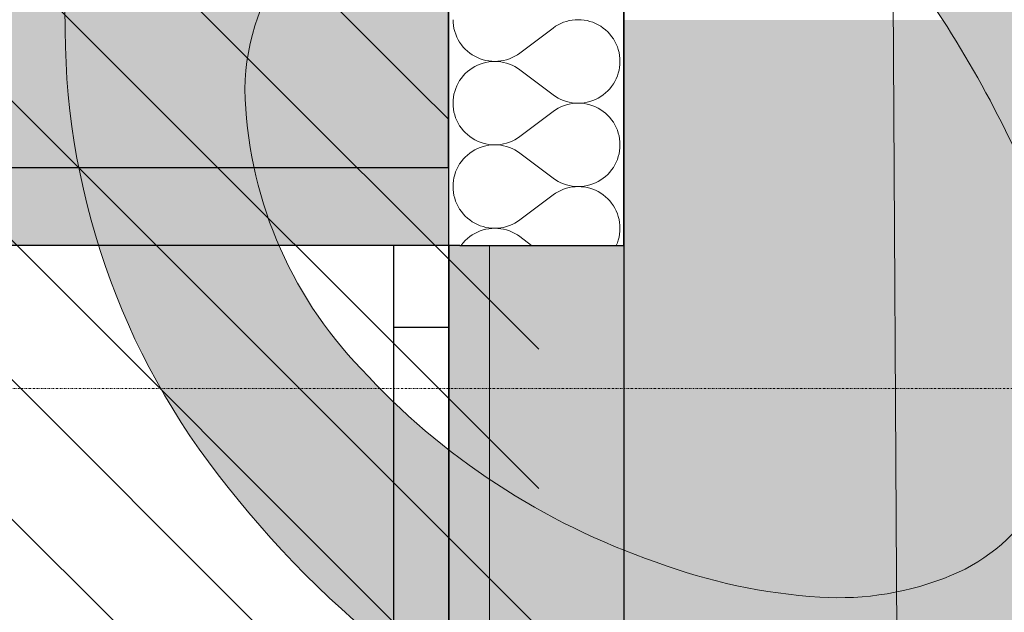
# Model space of a CAD drawing. Header units: millimetres. Extents: x -40276 to 214973, y -147941 to 35228.
# Tile 222 of 256: x -713 to 185, y 13554 to 14095. Entities that reach past the tile are written whole.
import ezdxf

# ---------------------------------------------------------------- set-up
doc = ezdxf.new("R2010")
doc.units = ezdxf.units.MM
doc.header["$MEASUREMENT"] = 0
doc.linetypes.add('Wipeout_Contour', pattern=[1000, 0, -1000])
doc.linetypes.add('Čerchovaná S', pattern=[3.5, 1.5, -0.85, 0.3, -0.85])
for name, color, linetype in [('1._POHLED ZÁPADNÍ_2_0_plochy', 7, 'Continuous'), ('1._POHLED ZÁPADNÍ_2_akustické prvky', 7, 'Continuous'), ('1._POHLED ZÁPADNÍ_2_BT_ortho', 7, 'Continuous'), ('1._POHLED ZÁPADNÍ_2_Konstrukce - nosné', 7, 'Continuous'), ('1._POHLED ZÁPADNÍ_2_Kresby a obrázky', 7, 'Continuous'), ('1._POHLED ZÁPADNÍ_2_Nové_Konstrukce - nosné', 7, 'Continuous'), ('1._POHLED ZÁPADNÍ_2_Nové_Výplně - Povrchové', 7, 'Continuous'), ('1._POHLED ZÁPADNÍ_2_Nové_Výplně – Řezové', 7, 'Continuous'), ('1._POHLED ZÁPADNÍ_2_Situace - terén', 7, 'Continuous'), ('1._POHLED ZÁPADNÍ_2_TZB - elektroinstalace', 7, 'Continuous'), ('1._POHLED ZÁPADNÍ_2_Výplně – Řezové', 7, 'Continuous'), ('1._POHLED ZÁPADNÍ_2_Značky - řezy', 7, 'Continuous')]:
    doc.layers.add(name, color=color, linetype=linetype)
doc.linetypes.add('Elektřina - Sdělovací kabely - CETIN', pattern='A,0,[6,C.3 Koordinační situační výkres1.Shx,S=0.238095,R=0,X=0,Y=-3.25261e-19],-33,0', length=33)

# ---------------------------------------------------------------- blocks, each defined once
blk = doc.blocks.new('*X17', base_point=(-42174.69, -26223.67))
at = {"layer": '1._POHLED ZÁPADNÍ_2_Nové_Výplně – Řezové', "color": 21, "linetype": 'Continuous', "lineweight": 20, "true_color": 0xffaaaa}
for p, q in [((-317.74, 14095.25), (-317.64, 14092.53)), ((-317.64, 14092.53), (-317.35, 14089.82)), ((-216.79, 14092.83), (-219.3, 14091.79)), ((-214.21, 14093.69), (-216.79, 14092.83)), ((-211.58, 14094.37), (-214.21, 14093.69)), ((-208.9, 14094.85), (-211.58, 14094.37)), ((-206.19, 14095.14), (-208.9, 14094.85)), ((-203.48, 14095.24), (-206.19, 14095.14)), ((-200.76, 14095.15), (-203.48, 14095.24)), ((-198.05, 14094.86), (-200.76, 14095.15)), ((-195.37, 14094.38), (-198.05, 14094.86)), ((-192.74, 14093.71), (-195.37, 14094.38)), ((-190.16, 14092.85), (-192.74, 14093.71)), ((-187.64, 14091.81), (-190.16, 14092.85)), ((-317.35, 14089.82), (-316.87, 14087.14)), ((-316.87, 14087.14), (-316.19, 14084.51)), ((-316.19, 14084.51), (-315.33, 14081.93)), ((-226.31, 14087.62), (-256.79, 14064.77)), ((-224.08, 14089.18), (-226.31, 14087.62)), ((-221.74, 14090.57), (-224.08, 14089.18)), ((-219.3, 14091.79), (-221.74, 14090.57)), ((-185.21, 14090.59), (-187.64, 14091.81)), ((-182.87, 14089.2), (-185.21, 14090.59)), ((-180.63, 14087.65), (-182.87, 14089.2)), ((-178.51, 14085.95), (-180.63, 14087.65)), ((-176.52, 14084.09), (-178.51, 14085.95)), ((-174.67, 14082.1), (-176.52, 14084.09)), ((-315.33, 14081.93), (-314.29, 14079.41)), ((-314.29, 14079.41), (-313.07, 14076.98)), ((-313.07, 14076.98), (-311.69, 14074.64)), ((-311.69, 14074.64), (-310.13, 14072.41)), ((-172.96, 14079.98), (-174.67, 14082.1)), ((-171.41, 14077.75), (-172.96, 14079.98)), ((-170.02, 14075.41), (-171.41, 14077.75)), ((-168.8, 14072.98), (-170.02, 14075.41)), ((-310.13, 14072.41), (-308.43, 14070.29)), ((-308.43, 14070.29), (-306.57, 14068.3)), ((-306.57, 14068.3), (-304.58, 14066.45)), ((-304.58, 14066.45), (-302.46, 14064.74)), ((-167.76, 14070.46), (-168.8, 14072.98)), ((-166.9, 14067.88), (-167.76, 14070.46)), ((-166.23, 14065.25), (-166.9, 14067.88)), ((-302.46, 14064.74), (-300.23, 14063.19)), ((-300.23, 14063.19), (-297.88, 14061.8)), ((-297.88, 14061.8), (-295.45, 14060.59)), ((-295.45, 14060.59), (-292.94, 14059.55)), ((-292.94, 14059.55), (-290.36, 14058.69)), ((-290.36, 14058.69), (-287.72, 14058.02)), ((-287.72, 14058.02), (-285.04, 14057.53)), ((-285.04, 14056.77), (-287.72, 14056.28)), ((-285.04, 14057.53), (-282.34, 14057.25)), ((-282.34, 14057.05), (-285.04, 14056.77)), ((-282.34, 14057.25), (-279.62, 14057.15)), ((-279.62, 14057.15), (-282.34, 14057.05)), ((-279.62, 14057.15), (-276.9, 14057.25)), ((-276.9, 14057.05), (-279.62, 14057.15)), ((-276.9, 14057.25), (-274.19, 14057.54)), ((-274.19, 14056.76), (-276.9, 14057.05)), ((-274.19, 14057.54), (-271.52, 14058.03)), ((-271.52, 14056.27), (-274.19, 14056.76)), ((-271.52, 14058.03), (-268.88, 14058.7)), ((-268.88, 14058.7), (-266.3, 14059.56)), ((-266.3, 14059.56), (-263.79, 14060.6)), ((-263.79, 14060.6), (-261.36, 14061.82)), ((-261.36, 14061.82), (-259.02, 14063.21)), ((-259.02, 14063.21), (-256.79, 14064.77)), ((-165.74, 14062.57), (-166.23, 14065.25)), ((-165.45, 14059.87), (-165.74, 14062.57)), ((-165.36, 14057.15), (-165.45, 14059.87)), ((-165.45, 14054.43), (-165.36, 14057.15)), ((-304.58, 14047.85), (-306.57, 14046)), ((-302.46, 14049.56), (-304.58, 14047.85)), ((-300.23, 14051.11), (-302.46, 14049.56)), ((-297.89, 14052.5), (-300.23, 14051.11)), ((-295.45, 14053.71), (-297.89, 14052.5)), ((-292.94, 14054.75), (-295.45, 14053.71)), ((-290.36, 14055.61), (-292.94, 14054.75)), ((-287.72, 14056.28), (-290.36, 14055.61)), ((-268.88, 14055.6), (-271.52, 14056.27)), ((-266.3, 14054.74), (-268.88, 14055.6)), ((-263.79, 14053.69), (-266.3, 14054.74)), ((-261.36, 14052.47), (-263.79, 14053.69)), ((-259.02, 14051.08), (-261.36, 14052.47)), ((-256.79, 14049.53), (-259.02, 14051.08)), ((-226.31, 14026.67), (-256.79, 14049.53)), ((-166.9, 14046.41), (-166.23, 14049.05)), ((-166.23, 14049.05), (-165.74, 14051.72)), ((-165.74, 14051.72), (-165.45, 14054.43)), ((-311.69, 14039.66), (-313.07, 14037.32)), ((-310.13, 14041.89), (-311.69, 14039.66)), ((-308.43, 14044.01), (-310.13, 14041.89)), ((-306.57, 14046), (-308.43, 14044.01)), ((-171.41, 14036.54), (-170.02, 14038.88)), ((-170.02, 14038.88), (-168.8, 14041.32)), ((-168.8, 14041.32), (-167.76, 14043.83)), ((-167.76, 14043.83), (-166.9, 14046.41)), ((-316.19, 14029.79), (-316.87, 14027.16)), ((-315.33, 14032.37), (-316.19, 14029.79)), ((-314.29, 14034.89), (-315.33, 14032.37)), ((-313.07, 14037.32), (-314.29, 14034.89)), ((-178.52, 14028.35), (-176.52, 14030.2)), ((-176.52, 14030.2), (-174.67, 14032.19)), ((-174.67, 14032.19), (-172.96, 14034.31)), ((-172.96, 14034.31), (-171.41, 14036.54)), ((-317.64, 14021.77), (-317.74, 14019.06)), ((-317.35, 14024.48), (-317.64, 14021.77)), ((-316.87, 14027.16), (-317.35, 14024.48)), ((-226.31, 14026.67), (-224.08, 14025.12)), ((-224.08, 14025.12), (-221.74, 14023.73)), ((-221.74, 14023.73), (-219.31, 14022.51)), ((-219.31, 14022.51), (-216.79, 14021.47)), ((-216.79, 14021.47), (-214.21, 14020.6)), ((-214.21, 14020.6), (-211.58, 14019.93)), ((-195.38, 14019.92), (-192.74, 14020.59)), ((-192.74, 14020.59), (-190.16, 14021.45)), ((-190.16, 14021.45), (-187.64, 14022.49)), ((-187.64, 14022.49), (-185.21, 14023.7)), ((-185.21, 14023.7), (-182.87, 14025.09)), ((-182.87, 14025.09), (-180.63, 14026.64)), ((-180.63, 14026.64), (-178.52, 14028.35)), ((-317.74, 14019.06), (-317.64, 14016.34)), ((-317.64, 14016.34), (-317.35, 14013.63)), ((-317.35, 14013.63), (-316.87, 14010.95)), ((-224.08, 14012.99), (-226.31, 14011.43)), ((-221.74, 14014.38), (-224.08, 14012.99)), ((-219.31, 14015.6), (-221.74, 14014.38)), ((-216.79, 14016.64), (-219.31, 14015.6)), ((-214.21, 14017.5), (-216.79, 14016.64)), ((-211.58, 14018.18), (-214.21, 14017.5)), ((-211.58, 14019.93), (-208.9, 14019.44)), ((-208.9, 14018.66), (-211.58, 14018.18)), ((-208.9, 14019.44), (-206.2, 14019.15)), ((-206.2, 14018.95), (-208.9, 14018.66)), ((-206.2, 14019.15), (-203.48, 14019.05)), ((-203.48, 14019.05), (-206.2, 14018.95)), ((-203.48, 14019.05), (-200.76, 14019.15)), ((-200.76, 14018.96), (-203.48, 14019.05)), ((-200.76, 14019.15), (-198.05, 14019.44)), ((-198.05, 14018.67), (-200.76, 14018.96)), ((-198.05, 14019.44), (-195.38, 14019.92)), ((-195.38, 14018.19), (-198.05, 14018.67)), ((-192.74, 14017.51), (-195.38, 14018.19)), ((-190.16, 14016.66), (-192.74, 14017.51)), ((-187.64, 14015.62), (-190.16, 14016.66)), ((-185.21, 14014.4), (-187.64, 14015.62)), ((-182.87, 14013.01), (-185.21, 14014.4)), ((-180.64, 14011.46), (-182.87, 14013.01)), ((-316.87, 14010.95), (-316.19, 14008.32)), ((-316.19, 14008.32), (-315.34, 14005.74)), ((-315.34, 14005.74), (-314.29, 14003.22)), ((-314.29, 14003.22), (-313.08, 14000.79)), ((-226.31, 14011.43), (-256.79, 13988.58)), ((-178.52, 14009.76), (-180.64, 14011.46)), ((-176.52, 14007.9), (-178.52, 14009.76)), ((-174.67, 14005.91), (-176.52, 14007.9)), ((-172.96, 14003.79), (-174.67, 14005.91)), ((-171.41, 14001.56), (-172.96, 14003.79)), ((-313.08, 14000.79), (-311.69, 13998.45)), ((-311.69, 13998.45), (-310.13, 13996.22)), ((-310.13, 13996.22), (-308.43, 13994.1)), ((-308.43, 13994.1), (-306.57, 13992.11)), ((-170.02, 13999.22), (-171.41, 14001.56)), ((-168.8, 13996.79), (-170.02, 13999.22)), ((-167.76, 13994.27), (-168.8, 13996.79)), ((-166.9, 13991.69), (-167.76, 13994.27)), ((-306.57, 13992.11), (-304.58, 13990.26)), ((-304.58, 13990.26), (-302.46, 13988.55)), ((-302.46, 13988.55), (-300.23, 13987)), ((-300.23, 13987), (-297.89, 13985.61)), ((-297.89, 13985.61), (-295.45, 13984.39)), ((-263.79, 13984.41), (-261.36, 13985.63)), ((-261.36, 13985.63), (-259.02, 13987.02)), ((-259.02, 13987.02), (-256.79, 13988.58)), ((-166.23, 13989.06), (-166.9, 13991.69)), ((-165.75, 13986.38), (-166.23, 13989.06)), ((-165.46, 13983.68), (-165.75, 13986.38)), ((-297.89, 13976.31), (-300.23, 13974.92)), ((-295.45, 13977.52), (-297.89, 13976.31)), ((-295.45, 13984.39), (-292.94, 13983.35)), ((-292.94, 13978.56), (-295.45, 13977.52)), ((-292.94, 13983.35), (-290.36, 13982.5)), ((-290.36, 13979.42), (-292.94, 13978.56)), ((-290.36, 13982.5), (-287.72, 13981.83)), ((-287.72, 13980.09), (-290.36, 13979.42)), ((-287.72, 13981.83), (-285.04, 13981.34)), ((-285.04, 13980.57), (-287.72, 13980.09)), ((-285.04, 13981.34), (-282.34, 13981.05)), ((-282.34, 13980.86), (-285.04, 13980.57)), ((-282.34, 13981.05), (-279.62, 13980.96)), ((-279.62, 13980.96), (-282.34, 13980.86)), ((-279.62, 13980.96), (-276.9, 13981.06)), ((-276.9, 13980.86), (-279.62, 13980.96)), ((-276.9, 13981.06), (-274.2, 13981.35)), ((-274.2, 13980.57), (-276.9, 13980.86)), ((-274.2, 13981.35), (-271.52, 13981.84)), ((-271.52, 13980.08), (-274.2, 13980.57)), ((-271.52, 13981.84), (-268.88, 13982.51)), ((-268.88, 13979.41), (-271.52, 13980.08)), ((-268.88, 13982.51), (-266.3, 13983.37)), ((-266.3, 13978.55), (-268.88, 13979.41)), ((-266.3, 13983.37), (-263.79, 13984.41)), ((-263.79, 13977.5), (-266.3, 13978.55)), ((-261.36, 13976.28), (-263.79, 13977.5)), ((-259.02, 13974.89), (-261.36, 13976.28)), ((-165.75, 13975.53), (-165.46, 13978.24)), ((-165.36, 13980.96), (-165.46, 13983.68)), ((-165.46, 13978.24), (-165.36, 13980.96)), ((-308.43, 13967.82), (-310.14, 13965.7)), ((-306.57, 13969.81), (-308.43, 13967.82)), ((-304.58, 13971.66), (-306.57, 13969.81)), ((-302.46, 13973.37), (-304.58, 13971.66)), ((-300.23, 13974.92), (-302.46, 13973.37)), ((-256.79, 13973.34), (-259.02, 13974.89)), ((-226.31, 13950.48), (-256.79, 13973.34)), ((-168.8, 13965.13), (-167.76, 13967.64)), ((-167.76, 13967.64), (-166.9, 13970.22)), ((-166.9, 13970.22), (-166.23, 13972.86)), ((-166.23, 13972.86), (-165.75, 13975.53)), ((-314.29, 13958.7), (-315.34, 13956.18)), ((-313.08, 13961.13), (-314.29, 13958.7)), ((-311.69, 13963.47), (-313.08, 13961.13)), ((-310.14, 13965.7), (-311.69, 13963.47)), ((-174.67, 13956), (-172.96, 13958.12)), ((-172.96, 13958.12), (-171.41, 13960.35)), ((-171.41, 13960.35), (-170.02, 13962.69)), ((-170.02, 13962.69), (-168.8, 13965.13)), ((-316.87, 13950.97), (-317.35, 13948.29)), ((-316.2, 13953.6), (-316.87, 13950.97)), ((-315.34, 13956.18), (-316.2, 13953.6)), ((-226.31, 13950.48), (-224.08, 13948.93)), ((-224.08, 13948.93), (-221.74, 13947.54)), ((-185.21, 13947.51), (-182.87, 13948.9)), ((-182.87, 13948.9), (-180.64, 13950.45)), ((-180.64, 13950.45), (-178.52, 13952.16)), ((-178.52, 13952.16), (-176.53, 13954.01)), ((-176.53, 13954.01), (-174.67, 13956)), ((-317.64, 13945.58), (-317.74, 13942.86)), ((-317.74, 13942.86), (-317.64, 13940.15)), ((-317.35, 13948.29), (-317.64, 13945.58)), ((-317.64, 13940.15), (-317.35, 13937.44)), ((-221.74, 13947.54), (-219.31, 13946.32)), ((-219.31, 13946.32), (-216.8, 13945.27)), ((-216.8, 13940.45), (-219.31, 13939.41)), ((-216.8, 13945.27), (-214.22, 13944.41)), ((-214.22, 13941.31), (-216.8, 13940.45)), ((-214.22, 13944.41), (-211.58, 13943.74)), ((-211.58, 13941.99), (-214.22, 13941.31)), ((-211.58, 13943.74), (-208.9, 13943.25)), ((-208.9, 13942.47), (-211.58, 13941.99)), ((-208.9, 13943.25), (-206.2, 13942.96)), ((-206.2, 13942.76), (-208.9, 13942.47)), ((-206.2, 13942.96), (-203.48, 13942.86)), ((-203.48, 13942.86), (-206.2, 13942.76)), ((-203.48, 13942.86), (-200.76, 13942.96)), ((-200.76, 13942.77), (-203.48, 13942.86)), ((-200.76, 13942.96), (-198.06, 13943.25)), ((-198.06, 13942.48), (-200.76, 13942.77)), ((-198.06, 13943.25), (-195.38, 13943.73)), ((-195.38, 13942), (-198.06, 13942.48)), ((-195.38, 13943.73), (-192.74, 13944.4)), ((-192.74, 13941.32), (-195.38, 13942)), ((-192.74, 13944.4), (-190.16, 13945.26)), ((-190.16, 13940.47), (-192.74, 13941.32)), ((-190.16, 13945.26), (-187.65, 13946.3)), ((-187.65, 13939.43), (-190.16, 13940.47)), ((-187.65, 13946.3), (-185.21, 13947.51)), ((-317.35, 13937.44), (-316.87, 13934.76)), ((-316.87, 13934.76), (-316.2, 13932.13)), ((-316.2, 13932.13), (-315.34, 13929.55)), ((-226.31, 13935.24), (-256.79, 13912.39)), ((-224.08, 13936.8), (-226.31, 13935.24)), ((-221.74, 13938.19), (-224.08, 13936.8)), ((-219.31, 13939.41), (-221.74, 13938.19)), ((-185.21, 13938.21), (-187.65, 13939.43)), ((-182.87, 13936.82), (-185.21, 13938.21)), ((-180.64, 13935.27), (-182.87, 13936.82)), ((-178.52, 13933.57), (-180.64, 13935.27)), ((-176.53, 13931.71), (-178.52, 13933.57)), ((-174.67, 13929.72), (-176.53, 13931.71)), ((-315.34, 13929.55), (-314.3, 13927.03)), ((-314.3, 13927.03), (-313.08, 13924.6)), ((-313.08, 13924.6), (-311.69, 13922.26)), ((-311.69, 13922.26), (-310.14, 13920.03)), ((-172.96, 13927.6), (-174.67, 13929.72)), ((-171.41, 13925.37), (-172.96, 13927.6)), ((-170.02, 13923.03), (-171.41, 13925.37)), ((-168.81, 13920.6), (-170.02, 13923.03)), ((-310.14, 13920.03), (-308.43, 13917.91)), ((-308.43, 13917.91), (-306.57, 13915.92)), ((-306.57, 13915.92), (-304.58, 13914.07)), ((-304.58, 13914.07), (-302.46, 13912.36)), ((-167.76, 13918.08), (-168.81, 13920.6)), ((-166.9, 13915.5), (-167.76, 13918.08)), ((-166.23, 13912.87), (-166.9, 13915.5)), ((-165.75, 13910.19), (-166.23, 13912.87)), ((-302.46, 13912.36), (-300.23, 13910.81)), ((-300.23, 13910.81), (-297.89, 13909.42)), ((-297.89, 13909.42), (-295.46, 13908.2)), ((-295.46, 13908.2), (-292.94, 13907.16)), ((-292.94, 13907.16), (-290.36, 13906.31)), ((-290.36, 13906.31), (-287.72, 13905.63)), ((-287.72, 13903.9), (-290.36, 13903.23)), ((-287.72, 13905.63), (-285.05, 13905.15)), ((-285.05, 13904.38), (-287.72, 13903.9)), ((-285.05, 13905.15), (-282.34, 13904.86)), ((-282.34, 13904.67), (-285.05, 13904.38)), ((-282.34, 13904.86), (-279.62, 13904.77)), ((-279.62, 13904.77), (-282.34, 13904.67)), ((-279.62, 13904.77), (-276.9, 13904.87)), ((-276.9, 13904.67), (-279.62, 13904.77)), ((-276.9, 13904.87), (-274.2, 13905.16)), ((-274.2, 13904.38), (-276.9, 13904.67)), ((-274.2, 13905.16), (-271.52, 13905.64)), ((-271.52, 13903.89), (-274.2, 13904.38)), ((-271.52, 13905.64), (-268.89, 13906.32)), ((-268.89, 13903.22), (-271.52, 13903.89)), ((-268.89, 13906.32), (-266.31, 13907.18)), ((-266.31, 13907.18), (-263.79, 13908.22)), ((-263.79, 13908.22), (-261.36, 13909.44)), ((-261.36, 13909.44), (-259.02, 13910.83)), ((-259.02, 13910.83), (-256.79, 13912.39)), ((-165.46, 13907.48), (-165.75, 13910.19)), ((-165.36, 13904.77), (-165.46, 13907.48)), ((-165.46, 13902.05), (-165.36, 13904.77)), ((-304.58, 13895.47), (-306.58, 13893.62)), ((-302.46, 13897.18), (-304.58, 13895.47)), ((-300.23, 13898.73), (-302.46, 13897.18)), ((-297.89, 13900.12), (-300.23, 13898.73)), ((-295.46, 13901.33), (-297.89, 13900.12)), ((-292.94, 13902.37), (-295.46, 13901.33)), ((-290.36, 13903.23), (-292.94, 13902.37)), ((-266.31, 13902.36), (-268.89, 13903.22)), ((-263.79, 13901.31), (-266.31, 13902.36)), ((-261.36, 13900.09), (-263.79, 13901.31)), ((-259.02, 13898.7), (-261.36, 13900.09)), ((-256.79, 13897.15), (-259.02, 13898.7)), ((-246.07, 13889.11), (-256.79, 13897.15)), ((-166.91, 13894.03), (-166.23, 13896.66)), ((-166.23, 13896.66), (-165.75, 13899.34)), ((-165.75, 13899.34), (-165.46, 13902.05)), ((-310.14, 13889.51), (-310.41, 13889.11)), ((-308.43, 13891.63), (-310.14, 13889.51)), ((-306.58, 13893.62), (-308.43, 13891.63)), ((-168.73, 13889.11), (-167.76, 13891.45)), ((-167.76, 13891.45), (-166.91, 13894.03))]:
    blk.add_line(p, q, dxfattribs=at)

msp = doc.modelspace()

# ---------------------------------------------------------------- hatches: boundary and pattern name
at = {"layer": '1._POHLED ZÁPADNÍ_2_0_plochy', "linetype": 'Continuous', "lineweight": 20, "true_color": 0xffaaaa}
h = msp.add_hatch(dxfattribs=at)
h.set_pattern_fill('Izolační_tvárnice_0002', color=21, style=0, pattern_type=2)
h.set_pattern_definition([(315, (-10360.18, 9405.31), (63.6396, 63.6396), [])])
h.paths.add_polyline_path([(-10906.33, 18690.21), (-10970.68, 9084.15), (-20311.44, 10009.93), (-20479.41, 269.75), (-242.33, 419.76), (-238.38, 17796.01)])
at = {"layer": '1._POHLED ZÁPADNÍ_2_Nové_Výplně - Povrchové', "linetype": 'Continuous', "lineweight": 0, "true_color": 0xfed4d4}
msp.add_hatch(color=254, dxfattribs=at).paths.add_polyline_path([(-321.69, 8564.05), (848.31, 8564.05), (848.31, 14094.95), (-321.69, 14094.95)])
at = {"layer": '1._POHLED ZÁPADNÍ_2_Nové_Výplně – Řezové', "linetype": 'Continuous', "lineweight": 0, "true_color": 0xf2b2b2}
msp.add_hatch(color=9, dxfattribs=at).paths.add_polyline_path([(-321.69, 13960.11), (-821.69, 13960.11), (-821.69, 13889.11), (-321.69, 13889.11)])
at = {"layer": '1._POHLED ZÁPADNÍ_2_Výplně – Řezové', "linetype": 'Continuous', "lineweight": 13}
msp.add_hatch(color=254, dxfattribs=at).paths.add_polyline_path([(-821.69, 13960.11), (-321.69, 13960.11), (-321.69, 15290.11), (-821.69, 15290.11)])

# ---------------------------------------------------------------- linework, layer by layer
at = {"layer": '1._POHLED ZÁPADNÍ_2_Konstrukce - nosné', "color": 7, "linetype": 'Continuous', "lineweight": 25}
for p, q in [((-471.69, 13960.11), (-821.69, 13960.11)), ((-421.69, 13960.11), (-471.69, 13960.11)), ((-321.69, 13960.11), (-421.69, 13960.11))]:
    msp.add_line(p, q, dxfattribs=at)
at = {"layer": '1._POHLED ZÁPADNÍ_2_Nové_Konstrukce - nosné', "color": 1, "linetype": 'Continuous', "lineweight": 25}
for p, q in [((-371.69, 13889.11), (-821.69, 13889.11)), ((-371.69, 13814.11), (-371.69, 13889.11)), ((-321.69, 13889.11), (-371.69, 13889.11)), ((-321.69, 13889.11), (-371.69, 13889.11)), ((-321.69, 12539.11), (-321.69, 13889.11)), ((-321.69, 13889.11), (-321.69, 13814.11)), ((-321.69, 13814.11), (-371.69, 13814.11)), ((-371.69, 13264.11), (-371.69, 13814.11)), ((-321.69, 13814.11), (-321.69, 13264.11))]:
    msp.add_line(p, q, dxfattribs=at)
at = {"layer": '1._POHLED ZÁPADNÍ_2_Situace - terén', "color": 8, "linetype": 'Continuous', "lineweight": 13, "flags": 128}
msp.add_lwpolyline([(-284.45, 17970.05), (-284.45, 10970.27), (-321.69, 10970.27), (-321.69, 17970.05)], close=True, dxfattribs=at)
at = {"layer": '1._POHLED ZÁPADNÍ_2_TZB - elektroinstalace', "color": 8, "linetype": 'Elektřina - Sdělovací kabely - CETIN', "lineweight": 20, "flags": 128}
msp.add_lwpolyline([(-10401.61, -197.73), (167.99, -318.91), (60.57, 18127.69), (-85.67, 29288.45), (-285.39, 31477.92), (-1612, 35227.52)], dxfattribs=at)
at = {"layer": '1._POHLED ZÁPADNÍ_2_Značky - řezy', "color": 154, "linetype": 'Čerchovaná S', "lineweight": 13}
msp.add_line((-2555.99, 13758.35), (2382.53, 13758.35), dxfattribs=at)

# ---------------------------------------------------------------- next in the draw order: wipeouts: each hides what was drawn before it
at = {"color": 254, "linetype": 'Wipeout_Contour', "lineweight": 0, "ltscale": 87761.910292}
msp.add_wipeout([(-321.52, 15359.69), (-321.55, 13889.11), (-311.55, 13889.11), (-161.55, 13889.11), (-161.52, 15359.68), (-311.52, 15359.69)], dxfattribs=at).dxf.layer = '1._POHLED ZÁPADNÍ_2_Nové_Výplně – Řezové'

# ---------------------------------------------------------------- next in the draw order: hatches: boundary and pattern name
at = {"layer": '1._POHLED ZÁPADNÍ_2_Kresby a obrázky', "linetype": 'Continuous', "lineweight": 20, "true_color": 0x0080c0}
h = msp.add_hatch(color=142, dxfattribs=at)
h.paths.add_polyline_path([(-671.79, 14085.14, 0.175825), (-513.77, 13656.86, 0.13761), (-121.49, 13378.26, 0.09035), (87.1, 13339.98, 0.129033), (256.34, 13386.24, 0.261953), (408.26, 13678.34, 0.098003), (366.24, 13892, 0.071499), (235.29, 14112.46, -0.091462), (688.86, 13841.83, -0.083868), (806.04, 13693.24, -0.123393), (843.94, 13543.59, -0.0897), (827.7, 13445.02, -0.145212), (781.72, 13382.92, -0.136606), (705.98, 13357.29, -0.079778), (600.48, 13368.13), (597.97, 13152.31, 0.092836), (774.47, 13142.11, 0.143363), (902.25, 13199.65, 0.120369), (980.35, 13313.81, 0.089298), (1007.8, 13473.49, 0.200935), (789.83, 13985.19, 0.067888), (512.34, 14191.81, 0.04475), (122.52, 14365.59, 0.059579), (-215.31, 14447.95, 0.113995), (-464.24, 14425.2, 0.169064), (-618.36, 14302.53, 0.134897)])
h.paths.add_polyline_path([(-401.69, 13776.47, -0.188356), (-507.75, 14031.73, -0.337), (-355.84, 14226.11, -0.096629), (-173.17, 14232.3, -0.04966), (74.66, 14171.39, -0.061886), (203.19, 13958.75, -0.104119), (244.7, 13772.93, -0.129212), (217.06, 13657.15, -0.160141), (137.4, 13587.94, -0.114051), (17.15, 13567.96, -0.073844), (-132.27, 13599.87, -0.125193)], flags=0)

# ---------------------------------------------------------------- next in the draw order: linework, layer by layer
at = {"layer": '1._POHLED ZÁPADNÍ_2_akustické prvky', "color": 1, "linetype": 'Continuous', "lineweight": 35}
msp.add_line((-161.74, 13889.11), (-161.73, 15359.68), dxfattribs=at)
at = {"layer": '1._POHLED ZÁPADNÍ_2_BT_ortho', "color": 142, "linetype": 'Continuous', "lineweight": 20, "true_color": 0x0080c0, "flags": 128}
msp.add_lwpolyline([(-121.49, 13378.26, -0.13761), (-513.77, 13656.86, -0.175825), (-671.79, 14085.14, -0.134897), (-618.36, 14302.53, -0.169064), (-464.24, 14425.2, -0.113995), (-215.31, 14447.95, -0.059579), (122.52, 14365.59, -0.04475), (512.34, 14191.81, -0.067888), (789.83, 13985.19, -0.200935), (1007.8, 13473.49, -0.089298)], format="xyb", dxfattribs=at)
msp.add_lwpolyline([(74.66, 14171.39, 0.04966), (-173.17, 14232.3, 0.096629), (-355.84, 14226.11, 0.337), (-507.75, 14031.73, 0.188356), (-401.69, 13776.47, 0.125193), (-132.27, 13599.87, 0.073844), (17.15, 13567.96, 0.114051), (137.4, 13587.94, 0.160141), (217.06, 13657.15, 0.129212), (244.7, 13772.93, 0.104119), (203.19, 13958.75, 0.061886)], format="xyb", close=True, dxfattribs=at)
at = {"layer": '1._POHLED ZÁPADNÍ_2_Konstrukce - nosné', "color": 7, "linetype": 'Continuous', "lineweight": 25}
msp.add_line((-321.96, 13960.11), (-321.69, 15290.11), dxfattribs=at)
at = {"layer": '1._POHLED ZÁPADNÍ_2_Nové_Konstrukce - nosné', "color": 1, "linetype": 'Continuous', "lineweight": 25}
for p, q in [((-321.58, 12539.11), (-321.55, 13960.11)), ((-311.55, 13889.11), (-321.55, 13889.11)), ((-311.55, 13889.11), (-321.55, 13889.11)), ((-311.55, 13889.11), (-161.55, 13889.11)), ((-311.55, 13889.11), (-161.55, 13889.11)), ((-161.58, 12539.11), (-161.55, 13889.11))]:
    msp.add_line(p, q, dxfattribs=at)

# ---------------------------------------------------------------- next in the draw order: block references
at = {"layer": '1._POHLED ZÁPADNÍ_2_0_plochy', "color": 9, "linetype": 'Continuous', "lineweight": 13}
msp.add_blockref('*X17', (-42174.69, -26223.67), dxfattribs=at)

doc.saveas('drawing.dxf')
